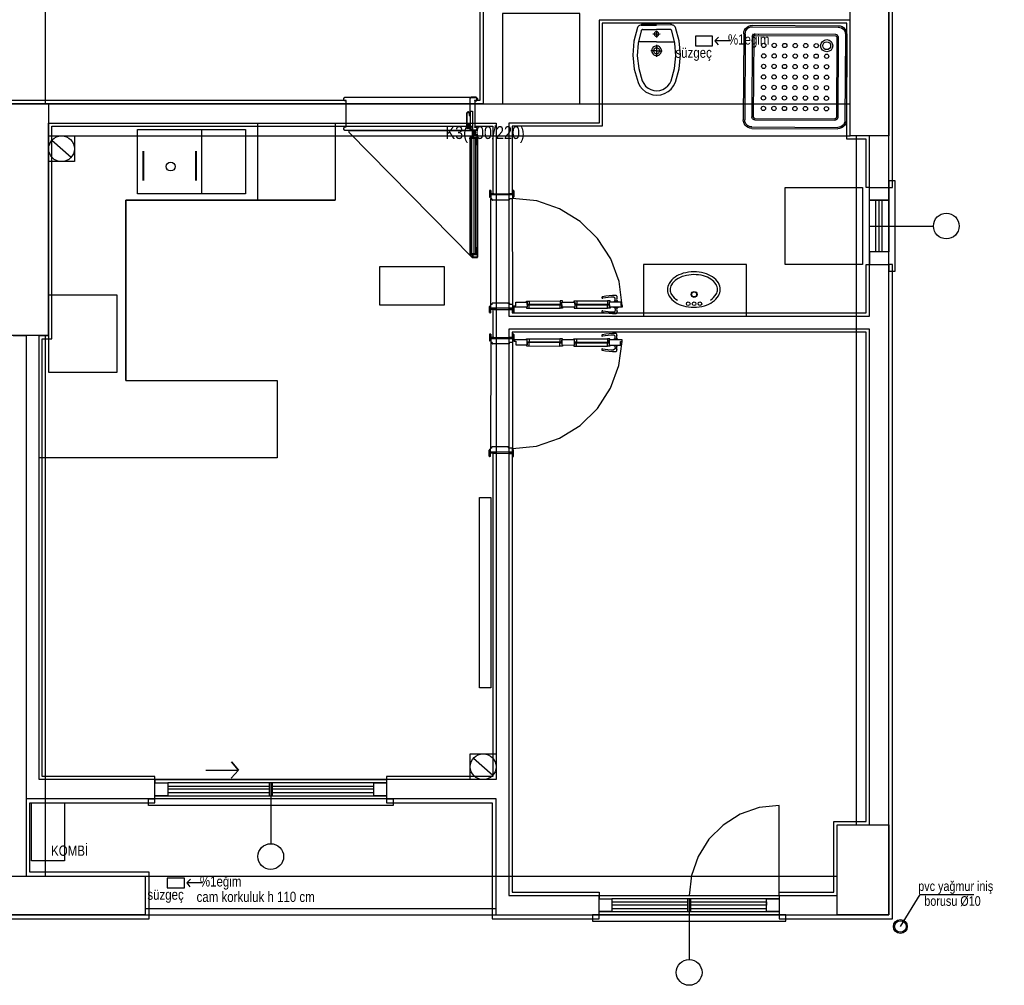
# Model space of a CAD drawing. Header units: centimetres. Extents: x 0 to 15445, y -30 to 2970.
# Tile 12 of 34: x 2648 to 3030, y 1161 to 1536. Entities that reach past the tile are written whole.
import ezdxf

# ---------------------------------------------------------------- set-up
doc = ezdxf.new("R2010")
doc.units = ezdxf.units.CM
doc.layers.add('ASN-MIMARI', color=8, linetype='CONTINUOUS')
doc.styles.get("Standard").update_dxf_attribs({"font": 'arial.ttf', "width": 0.8})

msp = doc.modelspace()

# ---------------------------------------------------------------- linework, layer by layer
at = {"layer": 'ASN-MIMARI'}
for p, q in [((2888.95, 1534.06), (2894.9, 1534.09)), ((2889.15, 1534.06), (2889.15, 1534.21)), ((2889.5, 1534.56), (2894.9, 1534.59)), ((2900.3, 1534.62), (2894.9, 1534.59)), ((2900.85, 1534.12), (2894.9, 1534.09)), ((2900.65, 1534.12), (2900.65, 1534.27)), ((2932.16, 1533.98), (2965.52, 1533.81)), ((2889.67, 1532.31), (2894.91, 1532.34)), ((2894.92, 1530.59), (2893.52, 1530.58)), ((2900.16, 1532.36), (2894.91, 1532.34)), ((2894.91, 1531.81), (2894.93, 1529.26)), ((2894.92, 1530.59), (2896.32, 1530.6)), ((2928.81, 1530.66), (2928.63, 1497.31)), ((2929.37, 1530.66), (2929.19, 1497.3)), ((2932.16, 1533.43), (2965.52, 1533.25)), ((2933.25, 1530.08), (2964.39, 1529.92)), ((2933.26, 1530.64), (2964.39, 1530.48)), ((2968.28, 1530.46), (2968.11, 1497.1)), ((2968.84, 1530.45), (2968.66, 1497.09)), ((2894.94, 1527.59), (2887.88, 1527.55)), ((2894.94, 1527.59), (2902, 1527.62)), ((2894.94, 1526.35), (2894.97, 1521.78)), ((2932.14, 1529.53), (2931.97, 1498.4)), ((2932.7, 1529.53), (2932.53, 1498.4)), ((2964.94, 1529.36), (2964.78, 1498.23)), ((2965.5, 1529.36), (2965.33, 1498.22)), ((2894.95, 1524.09), (2892.73, 1524.08)), ((2894.95, 1524.09), (2897.18, 1524.1)), ((2773.43, 1505.59), (2773.93, 1506.09)), ((2773.43, 1505.09), (2773.43, 1505.59)), ((2773.93, 1504.59), (2773.43, 1505.09)), ((2773.93, 1506.09), (2824.91, 1506.09)), ((2774.42, 1504.59), (2773.93, 1504.59)), ((2774.42, 1494.59), (2774.42, 1504.59)), ((2824.91, 1504.59), (2824.42, 1504.59)), ((2824.42, 1504.59), (2824.42, 1494.59)), ((2824.91, 1506.09), (2825.41, 1505.59)), ((2825.41, 1505.09), (2824.91, 1504.59)), ((2825.41, 1505.59), (2825.41, 1505.09)), ((2933.08, 1497.84), (2964.22, 1497.67)), ((2933.08, 1497.28), (2964.22, 1497.12)), ((2718.35, 1468.48), (2718.35, 1493.48)), ((2773.43, 1494.09), (2773.93, 1494.59)), ((2773.43, 1493.59), (2773.43, 1494.09)), ((2773.93, 1493.09), (2773.43, 1493.59)), ((2773.93, 1494.59), (2774.42, 1494.59)), ((2824.91, 1493.09), (2773.93, 1493.09)), ((2775.93, 1493.09), (2822.91, 1493.09)), ((2823.26, 1492.29), (2824.86, 1492.29)), ((2823.75, 1491.77), (2823.75, 1491.44)), ((2823.78, 1492.82), (2823.78, 1493.09)), ((2824.06, 1493.09), (2824.06, 1491.49)), ((2824.3, 1491.74), (2824.3, 1491.44)), ((2824.33, 1492.82), (2824.33, 1493.09)), ((2824.42, 1494.59), (2824.91, 1494.59)), ((2824.91, 1494.59), (2825.41, 1494.09)), ((2825.41, 1493.59), (2824.91, 1493.09)), ((2825.41, 1494.09), (2825.41, 1493.59)), ((2931.95, 1494.51), (2965.31, 1494.33)), ((2931.95, 1493.95), (2965.31, 1493.77)), ((2823.31, 1490.49), (2823.31, 1490.44)), ((2823.96, 1490.09), (2823.96, 1445.21)), ((2695.57, 1473.71), (2695.57, 1485.09)), ((2695.87, 1473.71), (2695.87, 1485.09)), ((2715.82, 1485.09), (2715.82, 1473.71)), ((2716.12, 1485.09), (2716.12, 1473.71)), ((2830.02, 1469.68), (2830.02, 1467.37)), ((2830.52, 1469.83), (2830.17, 1469.83)), ((2830.52, 1469.83), (2830.17, 1469.83)), ((2830.52, 1469.83), (2830.52, 1466.75)), ((2831.77, 1468.58), (2830.52, 1468.58)), ((2831.77, 1468.58), (2837.77, 1468.59)), ((2831.77, 1468.58), (2831.77, 1468.08)), ((2839.02, 1468.6), (2837.77, 1468.59)), ((2837.77, 1468.59), (2837.77, 1468.09)), ((2839.37, 1469.85), (2839.02, 1469.85)), ((2839.02, 1469.85), (2839.02, 1466.77)), ((2839.37, 1469.85), (2839.02, 1469.85)), ((2839.52, 1469.7), (2839.52, 1467.39)), ((2830.52, 1467.22), (2830.17, 1467.22)), ((2839.02, 1468.1), (2830.52, 1468.08)), ((2830.62, 1425.4), (2830.52, 1466.75)), ((2831.02, 1466.6), (2830.67, 1466.6)), ((2831.02, 1466.6), (2831.03, 1466.2)), ((2837.48, 1466.07), (2831.18, 1466.05)), ((2837.4, 1466.38), (2837.4, 1466.25)), ((2837.64, 1466.38), (2837.4, 1466.38)), ((2837.64, 1466.25), (2837.4, 1466.25)), ((2837.62, 1466.62), (2837.63, 1466.22)), ((2838.87, 1466.62), (2837.62, 1466.62)), ((2837.64, 1466.49), (2837.64, 1466.14)), ((2837.7, 1466.38), (2837.7, 1466.25)), ((2839.37, 1467.24), (2839.02, 1467.24)), ((2839.12, 1425.42), (2839.02, 1466.77)), ((2823.31, 1444.81), (2823.31, 1444.86)), ((2845.49, 1426.88), (2857.45, 1426.91)), ((2863.93, 1426.92), (2875.9, 1426.95)), ((2830.12, 1422.48), (2830.12, 1424.78)), ((2830.62, 1424.93), (2830.27, 1424.93)), ((2830.62, 1422.33), (2830.62, 1425.4)), ((2839.12, 1424.1), (2830.62, 1424.08)), ((2831.87, 1423.58), (2830.62, 1423.58)), ((2831.12, 1425.55), (2830.77, 1425.55)), ((2831.12, 1425.55), (2831.12, 1425.95)), ((2837.56, 1426.12), (2831.27, 1426.1)), ((2831.87, 1423.58), (2831.87, 1424.08)), ((2831.87, 1423.58), (2837.87, 1423.59)), ((2837.49, 1425.81), (2837.49, 1425.94)), ((2837.73, 1425.94), (2837.49, 1425.94)), ((2837.73, 1425.81), (2837.49, 1425.81)), ((2837.72, 1425.57), (2837.72, 1425.97)), ((2838.97, 1425.57), (2837.72, 1425.57)), ((2837.73, 1425.7), (2837.73, 1426.05)), ((2837.79, 1425.81), (2837.79, 1425.94)), ((2837.87, 1423.59), (2837.87, 1424.09)), ((2839.12, 1423.6), (2837.87, 1423.59)), ((2839.12, 1422.35), (2839.12, 1425.42)), ((2839.18, 1424.88), (2839.12, 1424.88)), ((2839.18, 1424.73), (2839.12, 1424.73)), ((2839.47, 1424.52), (2839.12, 1424.52)), ((2839.62, 1422.5), (2839.62, 1424.37)), ((2839.64, 1424.94), (2839.75, 1424.96)), ((2839.67, 1424.79), (2839.75, 1424.81)), ((2858.2, 1425.61), (2844.75, 1425.58)), ((2858.2, 1425.4), (2844.75, 1425.37)), ((2845.49, 1424.08), (2857.46, 1424.11)), ((2863.2, 1425.63), (2876.64, 1425.66)), ((2863.2, 1425.42), (2876.64, 1425.45)), ((2863.94, 1424.12), (2875.91, 1424.15)), ((2830.62, 1422.33), (2830.27, 1422.33)), ((2830.62, 1422.33), (2830.27, 1422.33)), ((2839.47, 1422.35), (2839.12, 1422.35)), ((2839.47, 1422.35), (2839.12, 1422.35)), ((2830.05, 1413.86), (2830.05, 1411.56)), ((2830.55, 1414.01), (2830.2, 1414.01)), ((2830.55, 1414.01), (2830.2, 1414.01)), ((2830.55, 1411.41), (2830.2, 1411.41)), ((2830.55, 1414.01), (2830.55, 1410.94)), ((2831.8, 1412.76), (2830.55, 1412.76)), ((2839.05, 1412.24), (2830.55, 1412.26)), ((2831.8, 1412.76), (2831.8, 1412.26)), ((2831.8, 1412.76), (2837.8, 1412.74)), ((2839.05, 1412.74), (2837.8, 1412.74)), ((2837.8, 1412.74), (2837.8, 1412.24)), ((2839.4, 1413.99), (2839.05, 1413.99)), ((2839.4, 1413.99), (2839.05, 1413.99)), ((2839.05, 1413.99), (2839.05, 1410.92)), ((2839.4, 1411.82), (2839.05, 1411.82)), ((2839.11, 1411.6), (2839.05, 1411.6)), ((2839.11, 1411.45), (2839.05, 1411.45)), ((2839.55, 1413.84), (2839.55, 1411.97)), ((2839.57, 1411.4), (2839.68, 1411.38)), ((2839.6, 1411.55), (2839.68, 1411.53)), ((2845.42, 1412.26), (2857.39, 1412.23)), ((2863.87, 1412.22), (2875.83, 1412.19)), ((2830.55, 1410.94), (2830.45, 1369.59)), ((2831.05, 1410.78), (2830.7, 1410.78)), ((2831.05, 1410.78), (2831.04, 1410.38)), ((2837.49, 1410.22), (2831.19, 1410.23)), ((2837.42, 1410.53), (2837.42, 1410.4)), ((2837.66, 1410.53), (2837.42, 1410.53)), ((2837.66, 1410.4), (2837.42, 1410.4)), ((2837.65, 1410.77), (2837.64, 1410.37)), ((2838.9, 1410.77), (2837.65, 1410.77)), ((2837.66, 1410.64), (2837.66, 1410.29)), ((2837.72, 1410.53), (2837.72, 1410.4)), ((2839.05, 1410.92), (2838.95, 1369.57)), ((2858.13, 1410.93), (2844.68, 1410.96)), ((2858.13, 1410.72), (2844.68, 1410.75)), ((2845.42, 1409.46), (2857.38, 1409.43)), ((2863.13, 1410.92), (2876.57, 1410.89)), ((2863.13, 1410.71), (2876.57, 1410.68)), ((2863.86, 1409.42), (2875.83, 1409.39)), ((2830.45, 1369.11), (2830.1, 1369.12)), ((2830.45, 1366.51), (2830.45, 1369.58)), ((2830.95, 1369.73), (2830.6, 1369.73)), ((2830.95, 1369.73), (2830.95, 1370.13)), ((2837.41, 1370.27), (2831.11, 1370.28)), ((2837.33, 1369.96), (2837.33, 1370.09)), ((2837.57, 1370.09), (2837.33, 1370.09)), ((2837.57, 1369.96), (2837.33, 1369.96)), ((2837.55, 1369.72), (2837.55, 1370.12)), ((2838.8, 1369.72), (2837.55, 1369.72)), ((2837.57, 1369.85), (2837.57, 1370.2)), ((2837.63, 1369.96), (2837.63, 1370.09)), ((2838.95, 1366.49), (2838.95, 1369.57)), ((2839.3, 1369.09), (2838.95, 1369.1)), ((2829.95, 1366.66), (2829.95, 1368.97)), ((2830.45, 1366.51), (2830.1, 1366.51)), ((2830.45, 1366.51), (2830.1, 1366.51)), ((2838.95, 1368.24), (2830.45, 1368.26)), ((2831.7, 1367.76), (2830.45, 1367.76)), ((2831.7, 1367.76), (2831.7, 1368.26)), ((2831.7, 1367.76), (2837.7, 1367.74)), ((2837.7, 1367.74), (2837.7, 1368.24)), ((2838.95, 1367.74), (2837.7, 1367.74)), ((2839.3, 1366.49), (2838.95, 1366.49)), ((2839.3, 1366.49), (2838.95, 1366.49)), ((2839.45, 1366.64), (2839.45, 1368.94)), ((2989.63, 1183.98), (2997.27, 1196.4)), ((2997.27, 1196.4), (3018.22, 1196.4))]:
    msp.add_line(p, q, dxfattribs=at)
for points in [[(1317.6, 1893.53), (1317.6, 1188.53), (1992.6, 1188.53), (1992.6, 1233.53), (2317.6, 1233.53), (2317.6, 1188.53), (2985.1, 1188.53), (2985.1, 1893.53), (1317.6, 1893.53)], [(2985.1, 1471.03), (2986.6, 1471.03), (2986.6, 1611.03), (2985.1, 1611.03)], [(2970.1, 1491.03), (2970.1, 1591.03), (2985.1, 1591.03), (2985.1, 1491.03), (2970.1, 1491.03)], [(2827.6, 1578.53), (2827.6, 1503.53), (2240.13, 1503.53), (2240.1, 1488.53), (2335.6, 1488.53), (2335.6, 1366.03), (2167.6, 1366.03), (2167.6, 1253.53), (2167.6, 1253.53), (2167.6, 1241.03), (2092.6, 1241.03), (2092.6, 1503.53), (1475.1, 1503.53), (1475.1, 1578.53), (2827.6, 1578.53)], [(2657.6, 1503.53), (2657.6, 1578.53)], [(2824.42, 1578.53), (2824.42, 1577.28), (2826.35, 1577.28), (2826.35, 1504.78), (2824.42, 1504.78), (2824.42, 1503.53)], [(2865.1, 1503.53), (2865.1, 1538.53), (2835.1, 1538.53), (2835.1, 1503.53), (2865.1, 1503.53)], [(2872.6, 1536.03), (2872.6, 1496.03), (2837.6, 1496.03), (2837.6, 1421.03), (2977.6, 1421.03), (2977.6, 1491.03), (2970.1, 1491.03), (2970.1, 1521.03), (2970.1, 1521.03), (2970.1, 1536.03), (2872.6, 1536.03)], [(2977.6, 1471.03), (2976.35, 1471.03), (2976.35, 1489.78), (2968.85, 1489.78), (2968.85, 1521.03), (2968.85, 1534.78), (2873.85, 1534.78), (2873.85, 1494.78), (2838.85, 1494.78), (2838.85, 1468.59)], [(2888.95, 1534.06), (2888.65, 1534.03), (2888.36, 1533.93), (2888.1, 1533.79), (2887.87, 1533.59), (2887.69, 1533.35), (2887.55, 1533.08)], [(2889.5, 1534.56), (2889.42, 1534.55), (2889.35, 1534.53), (2889.28, 1534.48), (2889.23, 1534.43), (2889.19, 1534.36), (2889.16, 1534.29), (2889.15, 1534.21)], [(2900.65, 1534.27), (2900.64, 1534.35), (2900.62, 1534.42), (2900.57, 1534.49), (2900.52, 1534.54), (2900.45, 1534.58), (2900.38, 1534.61), (2900.3, 1534.62)], [(2902.26, 1533.15), (2902.13, 1533.42), (2901.94, 1533.66), (2901.71, 1533.85), (2901.44, 1534), (2901.15, 1534.09), (2900.85, 1534.12)], [(2928.81, 1530.66), (2928.9, 1531.41), (2929.15, 1532.11), (2929.55, 1532.74), (2930.08, 1533.27), (2930.71, 1533.66), (2931.42, 1533.9), (2932.16, 1533.98)], [(2965.52, 1533.81), (2966.26, 1533.72), (2966.97, 1533.47), (2967.6, 1533.07), (2968.12, 1532.54), (2968.52, 1531.9), (2968.76, 1531.2), (2968.84, 1530.45)], [(2887.55, 1533.08), (2886.15, 1527.82), (2885.71, 1522.39), (2886.27, 1516.98), (2887.79, 1511.75)], [(2888.96, 1531.8), (2887.79, 1527), (2887.47, 1522.06), (2888.02, 1517.14), (2889.42, 1512.39)], [(2889.67, 1532.31), (2889.51, 1532.29), (2889.36, 1532.25), (2889.23, 1532.17), (2889.12, 1532.07), (2889.02, 1531.94), (2888.96, 1531.8)], [(2894.92, 1531.46), (2894.73, 1531.44), (2894.56, 1531.39), (2894.4, 1531.29), (2894.27, 1531.17), (2894.16, 1531.02), (2894.09, 1530.85), (2894.05, 1530.68), (2894.05, 1530.49), (2894.09, 1530.31), (2894.17, 1530.15), (2894.27, 1530), (2894.41, 1529.88), (2894.57, 1529.79), (2894.74, 1529.73), (2894.93, 1529.71)], [(2894.93, 1529.71), (2895.11, 1529.73), (2895.28, 1529.79), (2895.44, 1529.88), (2895.57, 1530.01), (2895.68, 1530.15), (2895.75, 1530.32), (2895.79, 1530.5), (2895.79, 1530.68), (2895.75, 1530.86), (2895.68, 1531.03), (2895.57, 1531.18), (2895.43, 1531.3), (2895.27, 1531.39), (2895.1, 1531.44), (2894.92, 1531.46)], [(2900.87, 1531.86), (2900.8, 1532), (2900.71, 1532.13), (2900.59, 1532.23), (2900.46, 1532.3), (2900.31, 1532.35), (2900.16, 1532.36)], [(2900.61, 1512.45), (2901.96, 1517.21), (2902.46, 1522.13), (2902.09, 1527.07), (2900.87, 1531.86)], [(2902.24, 1511.83), (2903.71, 1517.07), (2904.21, 1522.49), (2903.72, 1527.91), (2902.26, 1533.15)], [(2910.01, 1526.05), (2916.71, 1526.05), (2916.71, 1529.74), (2910.01, 1529.74), (2910.01, 1526.05)], [(2929.37, 1530.66), (2929.44, 1531.28), (2929.65, 1531.87), (2929.98, 1532.39), (2930.42, 1532.83), (2930.95, 1533.16), (2931.54, 1533.36), (2932.16, 1533.43)], [(2932.14, 1529.53), (2932.17, 1529.78), (2932.25, 1530.02), (2932.39, 1530.23), (2932.56, 1530.4), (2932.77, 1530.53), (2933.01, 1530.61), (2933.26, 1530.64)], [(2932.7, 1529.53), (2932.71, 1529.66), (2932.75, 1529.77), (2932.82, 1529.88), (2932.91, 1529.97), (2933.01, 1530.03), (2933.13, 1530.07), (2933.25, 1530.08)], [(2964.39, 1530.48), (2964.64, 1530.45), (2964.87, 1530.36), (2965.09, 1530.23), (2965.26, 1530.05), (2965.39, 1529.84), (2965.47, 1529.61), (2965.5, 1529.36)], [(2964.39, 1529.92), (2964.51, 1529.91), (2964.63, 1529.86), (2964.74, 1529.8), (2964.82, 1529.71), (2964.89, 1529.6), (2964.93, 1529.48), (2964.94, 1529.36)], [(2965.52, 1533.25), (2966.14, 1533.18), (2966.72, 1532.97), (2967.25, 1532.63), (2967.69, 1532.19), (2968.02, 1531.66), (2968.22, 1531.07), (2968.28, 1530.46)], [(2894.94, 1525.96), (2894.55, 1525.92), (2894.18, 1525.8), (2893.84, 1525.6), (2893.55, 1525.34), (2893.33, 1525.02), (2893.17, 1524.66), (2893.09, 1524.27), (2893.09, 1523.88), (2893.17, 1523.5), (2893.33, 1523.14), (2893.57, 1522.83), (2893.86, 1522.57), (2894.2, 1522.37), (2894.57, 1522.25), (2894.96, 1522.21)], [(2894.96, 1522.21), (2895.35, 1522.26), (2895.72, 1522.38), (2896.06, 1522.58), (2896.35, 1522.84), (2896.58, 1523.16), (2896.74, 1523.52), (2896.82, 1523.9), (2896.82, 1524.29), (2896.73, 1524.68), (2896.57, 1525.03), (2896.34, 1525.35), (2896.05, 1525.61), (2895.71, 1525.81), (2895.33, 1525.92), (2894.94, 1525.96)], [(2923.69, 1527.9), (2917.61, 1527.9), (2919.02, 1529.39), (2917.61, 1527.9), (2918.82, 1526.43)], [(2894.95, 1525.24), (2894.71, 1525.21), (2894.48, 1525.14), (2894.27, 1525.02), (2894.1, 1524.85), (2893.95, 1524.66), (2893.86, 1524.44), (2893.81, 1524.2), (2893.81, 1523.96), (2893.86, 1523.73), (2893.96, 1523.51), (2894.1, 1523.31), (2894.28, 1523.15), (2894.49, 1523.04), (2894.72, 1522.96), (2894.96, 1522.94)], [(2894.96, 1522.94), (2895.2, 1522.96), (2895.43, 1523.04), (2895.63, 1523.16), (2895.81, 1523.32), (2895.95, 1523.52), (2896.05, 1523.74), (2896.1, 1523.97), (2896.1, 1524.21), (2896.05, 1524.45), (2895.95, 1524.67), (2895.8, 1524.86), (2895.62, 1525.02), (2895.42, 1525.14), (2895.19, 1525.21), (2894.95, 1525.24)], [(2887.79, 1511.75), (2888.5, 1510.38), (2889.46, 1509.17), (2890.65, 1508.17), (2892.02, 1507.44), (2893.5, 1506.99), (2895.04, 1506.84)], [(2889.42, 1512.39), (2889.97, 1511.33), (2890.71, 1510.39), (2891.64, 1509.62), (2892.69, 1509.05), (2893.84, 1508.7), (2895.03, 1508.59)], [(2895.03, 1508.59), (2896.23, 1508.71), (2897.37, 1509.08), (2898.42, 1509.66), (2899.33, 1510.43), (2900.07, 1511.38), (2900.61, 1512.45)], [(2895.04, 1506.84), (2896.58, 1507), (2898.06, 1507.47), (2899.42, 1508.22), (2900.59, 1509.22), (2901.55, 1510.44), (2902.24, 1511.83)], [(2774.42, 1503.53), (2774.42, 1504.78), (2500.7, 1504.78), (2500.7, 1503.53)], [(2643.85, 1413.53), (2643.85, 1503.53), (2658.85, 1503.53), (2658.85, 1413.53), (2643.85, 1413.53)], [(2658.85, 1503.53), (2970.1, 1503.53)], [(2825.21, 1505.09), (2825.21, 1505.59), (2825.21, 1505.09), (2824.91, 1504.79), (2824.22, 1504.79), (2824.22, 1504.59), (2824.91, 1504.59), (2825.41, 1505.09), (2825.41, 1505.59), (2824.91, 1506.09), (2822.91, 1506.09), (2822.41, 1505.59), (2822.41, 1500.06), (2822.61, 1500.06), (2822.61, 1505.59), (2822.91, 1505.89), (2824.91, 1505.89), (2825.21, 1505.59)], [(2822.41, 1495.25), (2822.41, 1493.59), (2822.91, 1493.09), (2824.91, 1493.09), (2825.41, 1493.59), (2825.41, 1494.09), (2824.91, 1494.59), (2824.22, 1494.59), (2824.22, 1494.39), (2824.91, 1494.39), (2825.21, 1494.09), (2825.21, 1493.59), (2824.91, 1493.29), (2822.91, 1493.29), (2822.61, 1493.59), (2822.61, 1495.45), (2821.41, 1495.45), (2821.41, 1494.3), (2821.35, 1494.3), (2821.35, 1499.83), (2821.65, 1500.13), (2821.91, 1500.13), (2822.21, 1499.83), (2822.21, 1499), (2822.41, 1499), (2822.41, 1499.83), (2821.91, 1500.33), (2821.65, 1500.33), (2821.15, 1499.83), (2821.15, 1494.3), (2821.61, 1494.3), (2821.61, 1495.25), (2822.41, 1495.25)], [(2823.42, 1493.62), (2822.67, 1493.62), (2822.67, 1500.6), (2823.42, 1500.6), (2823.42, 1493.62)], [(2655.1, 1241.03), (2655.1, 1413.53), (2658.85, 1413.53), (2658.85, 1496.03), (2832.6, 1496.03), (2832.6, 1241.03), (2655.1, 1241.03)], [(2770.1, 1496.03), (2770.1, 1466.03), (2688.85, 1466.03), (2688.85, 1396.03), (2747.6, 1396.03), (2747.6, 1366.03), (2655.1, 1366.03), (2655.1, 1413.53)], [(2658.85, 1496.03), (2745.1, 1496.03)], [(2770.1, 1496.03), (2770.1, 1466.03), (2740.1, 1466.03), (2740.1, 1496.03)], [(2774.42, 1494.78), (2774.42, 1496.03)], [(2824.42, 1496.03), (2824.42, 1494.78), (2831.35, 1494.78), (2831.35, 1468.58), (2832.6, 1468.58)], [(2931.95, 1493.95), (2931.21, 1494.04), (2930.51, 1494.29), (2929.88, 1494.69), (2929.35, 1495.22), (2928.96, 1495.86), (2928.71, 1496.56), (2928.63, 1497.31)], [(2931.95, 1494.51), (2931.34, 1494.58), (2930.75, 1494.79), (2930.22, 1495.12), (2929.79, 1495.57), (2929.46, 1496.09), (2929.26, 1496.68), (2929.19, 1497.3)], [(2933.08, 1497.28), (2932.83, 1497.31), (2932.6, 1497.39), (2932.39, 1497.53), (2932.21, 1497.7), (2932.08, 1497.92), (2932, 1498.15), (2931.97, 1498.4)], [(2933.08, 1497.84), (2932.96, 1497.85), (2932.84, 1497.89), (2932.74, 1497.96), (2932.65, 1498.05), (2932.58, 1498.15), (2932.54, 1498.27), (2932.53, 1498.4)], [(2964.78, 1498.23), (2964.76, 1498.1), (2964.72, 1497.98), (2964.66, 1497.88), (2964.57, 1497.79), (2964.46, 1497.73), (2964.34, 1497.69), (2964.22, 1497.67)], [(2965.33, 1498.22), (2965.3, 1497.98), (2965.22, 1497.74), (2965.09, 1497.53), (2964.91, 1497.36), (2964.7, 1497.22), (2964.46, 1497.14), (2964.22, 1497.12)], [(2968.11, 1497.1), (2968.04, 1496.48), (2967.83, 1495.89), (2967.49, 1495.37), (2967.05, 1494.93), (2966.52, 1494.6), (2965.93, 1494.4), (2965.31, 1494.33)], [(2968.66, 1497.09), (2968.58, 1496.35), (2968.33, 1495.65), (2967.93, 1495.02), (2967.39, 1494.49), (2966.76, 1494.1), (2966.05, 1493.85), (2965.31, 1493.77)], [(2700.1, 1241.03), (2700.1, 1242.28), (2656.35, 1242.28), (2656.35, 1412.28), (2660.1, 1412.28), (2660.1, 1494.78), (2823.42, 1494.78)], [(2693.35, 1493.48), (2735.35, 1493.48), (2735.35, 1468.48), (2693.35, 1468.48), (2693.35, 1493.48)], [(2823.31, 1443.86), (2775.62, 1492.29), (2775.62, 1493.09)], [(2821.66, 1494.25), (2821.39, 1494.03), (2821.19, 1493.99), (2821.66, 1493.99), (2822.36, 1493.99), (2822.36, 1495.18), (2821.66, 1495.18), (2821.66, 1494.25)], [(2821.76, 1494.29), (2822.26, 1494.35), (2822.26, 1494.09), (2821.69, 1494.09), (2821.76, 1494.22), (2821.76, 1494.25), (2821.76, 1494.29)], [(2825.36, 1443.96), (2823.41, 1443.96), (2823.41, 1444.81), (2823.31, 1444.81), (2823.31, 1443.86), (2825.46, 1443.86), (2825.46, 1491.44), (2823.31, 1491.44), (2823.31, 1490.49), (2823.41, 1490.49), (2823.41, 1491.34), (2825.36, 1491.34), (2825.36, 1443.96)], [(2658.85, 1491.03), (2970.1, 1491.03)], [(2668.85, 1491.03), (2668.85, 1481.03), (2658.85, 1481.03), (2658.85, 1491.03), (2668.85, 1491.03)], [(2660.1, 1489.33), (2667.61, 1482.73)], [(2823.56, 1444.11), (2823.56, 1444.96), (2822.56, 1444.96), (2822.56, 1490.34), (2823.56, 1490.34), (2823.56, 1491.19), (2823.46, 1491.19), (2823.46, 1490.44), (2822.46, 1490.44), (2822.46, 1444.86), (2823.46, 1444.86), (2823.46, 1444.11), (2823.56, 1444.11)], [(2825.11, 1490.09), (2825.11, 1487.79), (2825.31, 1487.79), (2825.31, 1490.29), (2822.61, 1490.29), (2822.61, 1487.79), (2822.81, 1487.79), (2822.81, 1490.09), (2825.11, 1490.09)], [(2822.86, 1447.56), (2822.86, 1445.26), (2823.21, 1445.26), (2823.21, 1490.04), (2822.86, 1490.04), (2822.86, 1487.74), (2822.61, 1487.74), (2822.61, 1447.56), (2822.86, 1447.56)], [(2823.66, 1491.34), (2823.66, 1490.39), (2825.26, 1490.39), (2825.26, 1491.34)], [(2825.31, 1447.56), (2825.06, 1447.56), (2825.06, 1445.26), (2824.71, 1445.26), (2824.71, 1490.04), (2825.06, 1490.04), (2825.06, 1487.74), (2825.31, 1487.74), (2825.31, 1447.56)], [(2972.6, 1223.53), (2972.6, 1491.03)], [(2985.1, 1223.53), (2985.1, 1491.03)], [(2985.1, 1441.03), (2985.1, 1438.53), (2987.6, 1438.53), (2987.6, 1473.53), (2985.1, 1473.53), (2985.1, 1471.03)], [(2830.17, 1469.83), (2830.13, 1469.82), (2830.1, 1469.81), (2830.07, 1469.79), (2830.05, 1469.77), (2830.03, 1469.74), (2830.02, 1469.71), (2830.02, 1469.68)], [(2837.6, 1468.59), (2838.85, 1468.59)], [(2839.52, 1469.7), (2839.51, 1469.73), (2839.5, 1469.76), (2839.48, 1469.79), (2839.46, 1469.81), (2839.43, 1469.83), (2839.4, 1469.84), (2839.37, 1469.85)], [(2974.91, 1471.04), (2974.91, 1441.04), (2944.91, 1441.04), (2944.91, 1471.04), (2974.91, 1471.04)], [(2977.6, 1441.03), (2985.1, 1441.03), (2985.1, 1446.03), (2977.6, 1446.03), (2977.6, 1441.03), (2977.6, 1471.03), (2985.1, 1471.03), (2985.1, 1466.03), (2977.6, 1466.03), (2985.1, 1466.03), (2985.1, 1446.03)], [(2688.85, 1396.03), (2688.85, 1466.03), (2770.1, 1466.03)], [(2830.02, 1467.37), (2830.03, 1467.34), (2830.04, 1467.31), (2830.06, 1467.28), (2830.08, 1467.25), (2830.11, 1467.24), (2830.14, 1467.23), (2830.17, 1467.22)], [(2830.52, 1466.75), (2830.53, 1466.72), (2830.54, 1466.69), (2830.56, 1466.66), (2830.58, 1466.63), (2830.61, 1466.62), (2830.64, 1466.61), (2830.67, 1466.6)], [(2831.03, 1466.2), (2831.03, 1466.17), (2831.04, 1466.14), (2831.06, 1466.11), (2831.08, 1466.09), (2831.11, 1466.07), (2831.14, 1466.06), (2831.18, 1466.05)], [(2837.48, 1466.07), (2837.51, 1466.07), (2837.54, 1466.08), (2837.57, 1466.1), (2837.59, 1466.12), (2837.61, 1466.15), (2837.62, 1466.18), (2837.63, 1466.22)], [(2837.64, 1466.14), (2837.68, 1466.14), (2837.71, 1466.15), (2837.74, 1466.17), (2837.77, 1466.19), (2837.8, 1466.21), (2837.81, 1466.24), (2837.82, 1466.28), (2837.83, 1466.31), (2837.82, 1466.35), (2837.81, 1466.38), (2837.8, 1466.41), (2837.77, 1466.44), (2837.74, 1466.46), (2837.71, 1466.48), (2837.68, 1466.48), (2837.64, 1466.49)], [(2838.87, 1466.62), (2838.91, 1466.62), (2838.94, 1466.64), (2838.97, 1466.65), (2838.99, 1466.68), (2839.01, 1466.71), (2839.02, 1466.74), (2839.02, 1466.77)], [(2881.64, 1425.16), (2880.42, 1434.5), (2877.17, 1443.33), (2872.05, 1451.23), (2865.32, 1457.81), (2857.3, 1462.74), (2848.39, 1465.77), (2839.02, 1466.77)], [(2839.37, 1467.24), (2839.41, 1467.25), (2839.44, 1467.26), (2839.47, 1467.28), (2839.49, 1467.3), (2839.51, 1467.33), (2839.52, 1467.36), (2839.52, 1467.39)], [(2980.1, 1446.03), (2980.1, 1466.03)], [(2981.35, 1446.03), (2981.35, 1466.03)], [(2982.6, 1446.03), (2982.6, 1466.03)], [(2977.6, 1456.03), (3002.47, 1456.03)], [(2825.31, 1445.01), (2825.31, 1447.51), (2825.11, 1447.51), (2825.11, 1445.21), (2822.81, 1445.21), (2822.81, 1447.51), (2822.61, 1447.51), (2822.61, 1445.01), (2825.31, 1445.01)], [(2823.66, 1443.96), (2823.66, 1444.91), (2825.26, 1444.91), (2825.26, 1443.96)], [(2787.45, 1425.29), (2787.45, 1440.29), (2812.45, 1440.29), (2812.45, 1425.29), (2787.45, 1425.29)], [(2837.6, 1423.59), (2838.85, 1423.59), (2838.85, 1422.28), (2976.35, 1422.28), (2976.35, 1441.03), (2977.6, 1441.03)], [(2929.83, 1421.03), (2929.83, 1441.03), (2889.83, 1441.03), (2889.83, 1421.03)], [(2909.37, 1438.24), (2908.34, 1438.2), (2907.31, 1438.09), (2906.29, 1437.91), (2905.29, 1437.66)], [(2913.46, 1437.71), (2912.46, 1437.95), (2911.44, 1438.12), (2910.41, 1438.21), (2909.37, 1438.24)], [(2942.6, 1188.53), (2942.6, 1187.03), (2986.6, 1187.03), (2986.6, 1441.03), (2985.1, 1441.03)], [(2902.12, 1436.17), (2901.45, 1435.67), (2900.84, 1435.09), (2900.3, 1434.45), (2899.83, 1433.76)], [(2902.73, 1435.27), (2902.16, 1434.83), (2901.64, 1434.34), (2901.17, 1433.79), (2900.76, 1433.19)], [(2905.29, 1437.66), (2904.45, 1437.38), (2903.64, 1437.04), (2902.86, 1436.64), (2902.12, 1436.17)], [(2905.59, 1436.6), (2904.84, 1436.36), (2904.11, 1436.05), (2903.4, 1435.69), (2902.73, 1435.27)], [(2909.38, 1437.15), (2908.42, 1437.11), (2907.46, 1437), (2906.52, 1436.84), (2905.59, 1436.6)], [(2913.18, 1436.66), (2912.24, 1436.88), (2911.3, 1437.03), (2910.34, 1437.12), (2909.38, 1437.15)], [(2916.05, 1435.36), (2915.37, 1435.77), (2914.67, 1436.12), (2913.93, 1436.42), (2913.18, 1436.66)], [(2916.65, 1436.27), (2915.9, 1436.73), (2915.12, 1437.12), (2914.3, 1437.45), (2913.46, 1437.71)], [(2918.05, 1433.31), (2917.64, 1433.9), (2917.16, 1434.44), (2916.63, 1434.93), (2916.05, 1435.36)], [(2918.98, 1433.9), (2918.49, 1434.58), (2917.94, 1435.21), (2917.33, 1435.78), (2916.65, 1436.27)], [(2899.83, 1433.76), (2899.53, 1433.18), (2899.31, 1432.57), (2899.18, 1431.93), (2899.14, 1431.28)], [(2899.14, 1431.28), (2899.19, 1430.63), (2899.33, 1429.99), (2899.55, 1429.38), (2899.86, 1428.81)], [(2900.76, 1433.19), (2900.53, 1432.75), (2900.36, 1432.28), (2900.26, 1431.79), (2900.23, 1431.29)], [(2900.23, 1431.29), (2900.27, 1430.79), (2900.38, 1430.3), (2900.55, 1429.83), (2900.79, 1429.39)], [(2918.6, 1431.41), (2918.57, 1431.91), (2918.46, 1432.4), (2918.29, 1432.87), (2918.05, 1433.31)], [(2918.08, 1429.51), (2918.31, 1429.95), (2918.47, 1430.42), (2918.57, 1430.91), (2918.6, 1431.41)], [(2919.7, 1431.42), (2919.65, 1432.07), (2919.51, 1432.71), (2919.28, 1433.32), (2918.98, 1433.9)], [(2919.01, 1428.94), (2919.31, 1429.52), (2919.53, 1430.13), (2919.66, 1430.77), (2919.7, 1431.42)], [(2658.84, 1429.21), (2658.84, 1399.21), (2685.49, 1399.21), (2685.49, 1429.21), (2658.84, 1429.21)], [(2844.75, 1424.48), (2839.75, 1424.47), (2839.75, 1425.07), (2840.33, 1425.07), (2840.32, 1426.47), (2844.75, 1426.48), (2844.75, 1424.48)], [(2844.49, 1426.48), (2844.49, 1426.88), (2845.49, 1426.88), (2845.49, 1425.59), (2844.75, 1425.58), (2844.75, 1426.48), (2844.49, 1426.48)], [(2858.45, 1426.51), (2858.45, 1426.91), (2857.45, 1426.91), (2857.46, 1425.61), (2858.2, 1425.61), (2858.19, 1426.51), (2858.45, 1426.51)], [(2858.2, 1424.51), (2858.19, 1426.51), (2863.19, 1426.52), (2863.2, 1424.52), (2858.2, 1424.51), (2858.2, 1424.51)], [(2862.93, 1426.52), (2862.93, 1426.92), (2863.93, 1426.92), (2863.94, 1425.63), (2863.2, 1425.63), (2863.19, 1426.52), (2862.93, 1426.52)], [(2873.94, 1428.54), (2873.88, 1428.53), (2873.83, 1428.49), (2873.78, 1428.45), (2873.74, 1428.4), (2873.72, 1428.35), (2873.7, 1428.28), (2873.7, 1428.22), (2873.71, 1428.16), (2873.74, 1428.1), (2873.78, 1428.05), (2873.82, 1428.01), (2873.88, 1427.98), (2873.93, 1427.96), (2874, 1427.95), (2874.06, 1427.96)], [(2879.19, 1429.06), (2877.87, 1429.02), (2876.55, 1428.92), (2875.24, 1428.77), (2873.94, 1428.54)], [(2878.27, 1428.44), (2877.21, 1428.38), (2876.15, 1428.28), (2875.1, 1428.14), (2874.06, 1427.96)], [(2876.9, 1426.55), (2876.9, 1426.95), (2875.9, 1426.95), (2875.9, 1425.65), (2876.64, 1425.66), (2876.64, 1426.55), (2876.9, 1426.55)], [(2881.07, 1425.16), (2881.64, 1425.16), (2881.64, 1424.56), (2876.64, 1424.55), (2876.64, 1426.55), (2881.07, 1426.56), (2881.07, 1425.16)], [(2878.82, 1426.81), (2878.88, 1428.03), (2878.27, 1428.44)], [(2879.94, 1426.56), (2879.94, 1426.81), (2878.44, 1426.8), (2878.44, 1426.55)], [(2879.57, 1428.29), (2879.61, 1428.39), (2879.63, 1428.5), (2879.62, 1428.61), (2879.6, 1428.72), (2879.55, 1428.82), (2879.48, 1428.9), (2879.39, 1428.97), (2879.29, 1429.03), (2879.19, 1429.06)], [(2879.57, 1428.29), (2879.48, 1427.92), (2879.44, 1427.55), (2879.47, 1427.17), (2879.57, 1426.81)], [(2899.86, 1428.81), (2900.34, 1428.12), (2900.9, 1427.49), (2901.51, 1426.93), (2902.18, 1426.43)], [(2900.79, 1429.39), (2901.25, 1428.74), (2901.78, 1428.15), (2902.38, 1427.63), (2903.03, 1427.19)], [(2902.18, 1426.43), (2902.94, 1425.97), (2903.72, 1425.58), (2904.54, 1425.25), (2905.37, 1424.99)], [(2913.55, 1425.05), (2914.39, 1425.32), (2915.2, 1425.66), (2915.98, 1426.06), (2916.72, 1426.53)], [(2915.86, 1427.28), (2916.51, 1427.73), (2917.1, 1428.26), (2917.63, 1428.86), (2918.08, 1429.51)], [(2916.72, 1426.53), (2917.39, 1427.04), (2917.99, 1427.61), (2918.54, 1428.25), (2919.01, 1428.94)], [(2830.27, 1424.93), (2830.23, 1424.93), (2830.2, 1424.92), (2830.17, 1424.9), (2830.15, 1424.87), (2830.13, 1424.85), (2830.12, 1424.81), (2830.12, 1424.78)], [(2830.77, 1425.55), (2830.73, 1425.55), (2830.7, 1425.54), (2830.67, 1425.52), (2830.65, 1425.5), (2830.63, 1425.47), (2830.62, 1425.44), (2830.62, 1425.4)], [(2831.27, 1426.1), (2831.23, 1426.1), (2831.2, 1426.09), (2831.17, 1426.07), (2831.15, 1426.05), (2831.13, 1426.02), (2831.12, 1425.99), (2831.12, 1425.95)], [(2832.6, 1423.58), (2831.35, 1423.58), (2831.35, 1412.76), (2832.6, 1412.76)], [(2837.72, 1425.97), (2837.71, 1426), (2837.7, 1426.03), (2837.68, 1426.06), (2837.66, 1426.09), (2837.63, 1426.1), (2837.6, 1426.11), (2837.56, 1426.12)], [(2837.73, 1425.7), (2837.77, 1425.7), (2837.8, 1425.71), (2837.84, 1425.73), (2837.86, 1425.75), (2837.89, 1425.77), (2837.9, 1425.8), (2837.91, 1425.84), (2837.92, 1425.87), (2837.91, 1425.91), (2837.9, 1425.94), (2837.89, 1425.97), (2837.86, 1426), (2837.83, 1426.02), (2837.8, 1426.04), (2837.77, 1426.04), (2837.73, 1426.05)], [(2839.12, 1425.42), (2839.11, 1425.45), (2839.1, 1425.49), (2839.08, 1425.51), (2839.06, 1425.54), (2839.03, 1425.56), (2839, 1425.57), (2838.97, 1425.57)], [(2839.62, 1424.37), (2839.61, 1424.41), (2839.6, 1424.44), (2839.59, 1424.47), (2839.56, 1424.49), (2839.53, 1424.51), (2839.5, 1424.52), (2839.47, 1424.52)], [(2844.49, 1424.48), (2844.49, 1424.08), (2845.49, 1424.08), (2845.49, 1425.38), (2844.75, 1425.37), (2844.75, 1424.48), (2844.49, 1424.48)], [(2858.2, 1425.55), (2844.75, 1425.52)], [(2844.75, 1425.42), (2858.2, 1425.45)], [(2858.46, 1424.51), (2858.46, 1424.11), (2857.46, 1424.11), (2857.46, 1425.4), (2858.2, 1425.4), (2858.2, 1424.51), (2858.46, 1424.51)], [(2862.94, 1424.52), (2862.94, 1424.12), (2863.94, 1424.12), (2863.94, 1425.42), (2863.2, 1425.42), (2863.2, 1424.52), (2862.94, 1424.52)], [(2863.2, 1425.57), (2876.64, 1425.6)], [(2876.64, 1425.5), (2863.2, 1425.47)], [(2874.07, 1423.13), (2874.01, 1423.14), (2873.95, 1423.13), (2873.89, 1423.11), (2873.83, 1423.08), (2873.79, 1423.04), (2873.75, 1422.99), (2873.73, 1422.93), (2873.71, 1422.87), (2873.71, 1422.8), (2873.73, 1422.74), (2873.75, 1422.69), (2873.79, 1422.63), (2873.84, 1422.59), (2873.89, 1422.56), (2873.95, 1422.54)], [(2874.07, 1423.13), (2875.11, 1422.96), (2876.17, 1422.82), (2877.22, 1422.72), (2878.28, 1422.67)], [(2876.9, 1424.55), (2876.91, 1424.15), (2875.91, 1424.15), (2875.9, 1425.44), (2876.64, 1425.45), (2876.64, 1424.55), (2876.9, 1424.55)], [(2878.28, 1422.67), (2878.43, 1422.69), (2878.58, 1422.74), (2878.71, 1422.83), (2878.81, 1422.94), (2878.89, 1423.08)], [(2879.95, 1424.56), (2879.95, 1424.31), (2878.45, 1424.3), (2878.45, 1424.55)], [(2878.89, 1423.08), (2878.94, 1423.38), (2878.95, 1423.7), (2878.91, 1424), (2878.82, 1424.31)], [(2879.2, 1422.05), (2879.31, 1422.09), (2879.41, 1422.14), (2879.49, 1422.21), (2879.56, 1422.3), (2879.61, 1422.4), (2879.64, 1422.5), (2879.64, 1422.61), (2879.63, 1422.72), (2879.59, 1422.83)], [(2879.57, 1424.31), (2879.48, 1423.94), (2879.45, 1423.57), (2879.49, 1423.19), (2879.59, 1422.83)], [(2905.37, 1424.99), (2906.38, 1424.75), (2907.4, 1424.59), (2908.43, 1424.49), (2909.47, 1424.46)], [(2909.47, 1424.46), (2910.5, 1424.5), (2911.53, 1424.61), (2912.55, 1424.8), (2913.55, 1425.05)], [(2830.12, 1422.48), (2830.13, 1422.44), (2830.14, 1422.41), (2830.16, 1422.38), (2830.18, 1422.36), (2830.21, 1422.34), (2830.24, 1422.33), (2830.27, 1422.33)], [(2839.47, 1422.35), (2839.51, 1422.35), (2839.54, 1422.36), (2839.57, 1422.38), (2839.59, 1422.4), (2839.61, 1422.43), (2839.62, 1422.46), (2839.62, 1422.5)], [(2873.95, 1422.54), (2875.26, 1422.33), (2876.57, 1422.18), (2877.88, 1422.08), (2879.2, 1422.05)], [(2837.6, 1416.03), (2837.6, 1196.03), (2965.1, 1196.03), (2965.1, 1223.53), (2977.6, 1223.53), (2977.6, 1416.03), (2837.6, 1416.03)], [(2645.1, 1413.53), (2650.1, 1413.53), (2650.1, 1233.53)], [(2657.6, 1203.53), (2657.6, 1413.53)], [(2830.2, 1414.01), (2830.17, 1414.01), (2830.14, 1414), (2830.11, 1413.98), (2830.09, 1413.95), (2830.07, 1413.93), (2830.06, 1413.89), (2830.05, 1413.86)], [(2830.05, 1411.56), (2830.05, 1411.52), (2830.06, 1411.49), (2830.08, 1411.46), (2830.1, 1411.44), (2830.13, 1411.42), (2830.16, 1411.41), (2830.2, 1411.41)], [(2942.6, 1196.03), (2942.6, 1197.28), (2963.85, 1197.28), (2963.85, 1224.78), (2976.35, 1224.78), (2976.35, 1414.78), (2838.85, 1414.78), (2838.85, 1412.76), (2837.6, 1412.76)], [(2838.95, 1369.57), (2848.31, 1370.56), (2857.22, 1373.6), (2865.25, 1378.53), (2871.98, 1385.11), (2877.1, 1393.01), (2880.35, 1401.84), (2881.57, 1411.18)], [(2839.55, 1413.84), (2839.55, 1413.87), (2839.54, 1413.9), (2839.52, 1413.93), (2839.5, 1413.96), (2839.47, 1413.98), (2839.44, 1413.99), (2839.4, 1413.99)], [(2839.4, 1411.82), (2839.43, 1411.82), (2839.46, 1411.83), (2839.49, 1411.85), (2839.52, 1411.87), (2839.53, 1411.9), (2839.54, 1411.93), (2839.55, 1411.97)], [(2844.68, 1411.86), (2839.68, 1411.87), (2839.68, 1411.27), (2840.26, 1411.27), (2840.25, 1409.87), (2844.68, 1409.86), (2844.68, 1411.86)], [(2844.42, 1411.86), (2844.42, 1412.26), (2845.42, 1412.26), (2845.42, 1410.96), (2844.68, 1410.96), (2844.68, 1411.86), (2844.42, 1411.86)], [(2858.39, 1411.83), (2858.39, 1412.23), (2857.39, 1412.23), (2857.39, 1410.93), (2858.13, 1410.93), (2858.13, 1411.83), (2858.39, 1411.83)], [(2858.13, 1411.83), (2858.12, 1409.83), (2863.12, 1409.82), (2863.13, 1411.82), (2858.13, 1411.83), (2858.13, 1411.83)], [(2862.87, 1411.82), (2862.87, 1412.22), (2863.87, 1412.22), (2863.87, 1410.92), (2863.13, 1410.92), (2863.13, 1411.82), (2862.87, 1411.82)], [(2873.88, 1413.79), (2873.82, 1413.77), (2873.77, 1413.74), (2873.72, 1413.7), (2873.68, 1413.65), (2873.66, 1413.6), (2873.64, 1413.53), (2873.64, 1413.47), (2873.65, 1413.41), (2873.68, 1413.35), (2873.72, 1413.3), (2873.76, 1413.26), (2873.82, 1413.23), (2873.88, 1413.21), (2873.94, 1413.2), (2874, 1413.2)], [(2879.13, 1414.28), (2877.81, 1414.25), (2876.5, 1414.16), (2875.19, 1414.01), (2873.88, 1413.79)], [(2878.21, 1413.67), (2877.15, 1413.61), (2876.09, 1413.52), (2875.04, 1413.38), (2874, 1413.2)], [(2876.83, 1411.79), (2876.83, 1412.19), (2875.83, 1412.19), (2875.83, 1410.89), (2876.57, 1410.89), (2876.57, 1411.79), (2876.83, 1411.79)], [(2881, 1411.18), (2881.57, 1411.18), (2881.57, 1411.78), (2876.57, 1411.79), (2876.57, 1409.79), (2880.99, 1409.78), (2881, 1411.18)], [(2878.82, 1413.26), (2878.74, 1413.4), (2878.64, 1413.51), (2878.51, 1413.6), (2878.36, 1413.65), (2878.21, 1413.67)], [(2879.88, 1411.78), (2879.88, 1412.03), (2878.38, 1412.03), (2878.38, 1411.78)], [(2878.75, 1412.03), (2878.84, 1412.33), (2878.87, 1412.64), (2878.87, 1412.95), (2878.82, 1413.26)], [(2879.52, 1413.51), (2879.56, 1413.61), (2879.57, 1413.72), (2879.57, 1413.83), (2879.54, 1413.94), (2879.49, 1414.04), (2879.42, 1414.13), (2879.34, 1414.2), (2879.24, 1414.25), (2879.13, 1414.28)], [(2879.52, 1413.51), (2879.42, 1413.15), (2879.38, 1412.77), (2879.41, 1412.4), (2879.5, 1412.03)], [(2830.55, 1410.94), (2830.55, 1410.9), (2830.56, 1410.87), (2830.58, 1410.84), (2830.6, 1410.82), (2830.63, 1410.8), (2830.66, 1410.79), (2830.7, 1410.78)], [(2831.04, 1410.38), (2831.05, 1410.35), (2831.06, 1410.32), (2831.08, 1410.29), (2831.1, 1410.27), (2831.13, 1410.25), (2831.16, 1410.24), (2831.19, 1410.23)], [(2837.49, 1410.22), (2837.53, 1410.22), (2837.56, 1410.23), (2837.59, 1410.25), (2837.61, 1410.28), (2837.63, 1410.3), (2837.64, 1410.34), (2837.64, 1410.37)], [(2837.66, 1410.29), (2837.7, 1410.29), (2837.73, 1410.3), (2837.76, 1410.32), (2837.79, 1410.34), (2837.81, 1410.36), (2837.83, 1410.4), (2837.84, 1410.43), (2837.85, 1410.46), (2837.84, 1410.5), (2837.83, 1410.53), (2837.82, 1410.56), (2837.79, 1410.59), (2837.76, 1410.61), (2837.73, 1410.63), (2837.7, 1410.64), (2837.66, 1410.64)], [(2838.9, 1410.77), (2838.93, 1410.77), (2838.96, 1410.78), (2838.99, 1410.8), (2839.01, 1410.82), (2839.03, 1410.85), (2839.04, 1410.88), (2839.05, 1410.92)], [(2844.42, 1409.86), (2844.42, 1409.46), (2845.42, 1409.46), (2845.42, 1410.75), (2844.68, 1410.75), (2844.68, 1409.86), (2844.42, 1409.86)], [(2844.68, 1410.91), (2858.13, 1410.88)], [(2858.13, 1410.78), (2844.68, 1410.81)], [(2858.38, 1409.83), (2858.38, 1409.43), (2857.38, 1409.43), (2857.39, 1410.72), (2858.13, 1410.72), (2858.12, 1409.83), (2858.38, 1409.83)], [(2862.86, 1409.82), (2862.86, 1409.42), (2863.86, 1409.42), (2863.87, 1410.71), (2863.13, 1410.71), (2863.12, 1409.82), (2862.86, 1409.82)], [(2876.57, 1410.84), (2863.13, 1410.87)], [(2863.13, 1410.77), (2876.57, 1410.74)], [(2873.99, 1408.38), (2873.93, 1408.39), (2873.86, 1408.38), (2873.8, 1408.36), (2873.75, 1408.33), (2873.7, 1408.29), (2873.67, 1408.23), (2873.64, 1408.18), (2873.63, 1408.12), (2873.63, 1408.05), (2873.64, 1407.99), (2873.67, 1407.93), (2873.71, 1407.88), (2873.75, 1407.84), (2873.81, 1407.81), (2873.87, 1407.79)], [(2873.87, 1407.79), (2875.17, 1407.57), (2876.48, 1407.41), (2877.8, 1407.32), (2879.12, 1407.28)], [(2873.99, 1408.38), (2875.03, 1408.2), (2876.08, 1408.06), (2877.14, 1407.96), (2878.19, 1407.9)], [(2876.83, 1409.79), (2876.83, 1409.39), (2875.83, 1409.39), (2875.83, 1410.68), (2876.57, 1410.68), (2876.57, 1409.79), (2876.83, 1409.79)], [(2878.75, 1409.53), (2878.81, 1408.3), (2878.19, 1407.9)], [(2879.87, 1409.78), (2879.87, 1409.53), (2878.37, 1409.53), (2878.37, 1409.78)], [(2879.12, 1407.28), (2879.22, 1407.31), (2879.32, 1407.36), (2879.41, 1407.43), (2879.48, 1407.52), (2879.53, 1407.62), (2879.55, 1407.73), (2879.56, 1407.84), (2879.54, 1407.95), (2879.5, 1408.05)], [(2879.5, 1409.53), (2879.4, 1409.17), (2879.37, 1408.79), (2879.41, 1408.42), (2879.5, 1408.05)], [(2830.1, 1369.12), (2830.07, 1369.11), (2830.04, 1369.1), (2830.01, 1369.08), (2829.99, 1369.06), (2829.97, 1369.03), (2829.96, 1369), (2829.95, 1368.97)], [(2830.6, 1369.73), (2830.57, 1369.73), (2830.54, 1369.72), (2830.51, 1369.7), (2830.49, 1369.68), (2830.47, 1369.65), (2830.46, 1369.62), (2830.45, 1369.58)], [(2831.11, 1370.28), (2831.07, 1370.28), (2831.04, 1370.27), (2831.01, 1370.25), (2830.99, 1370.23), (2830.97, 1370.2), (2830.96, 1370.17), (2830.95, 1370.13)], [(2837.55, 1370.12), (2837.55, 1370.15), (2837.54, 1370.18), (2837.52, 1370.21), (2837.5, 1370.24), (2837.47, 1370.25), (2837.44, 1370.27), (2837.41, 1370.27)], [(2837.57, 1369.85), (2837.61, 1369.85), (2837.64, 1369.86), (2837.67, 1369.88), (2837.7, 1369.9), (2837.72, 1369.92), (2837.74, 1369.96), (2837.75, 1369.99), (2837.76, 1370.02), (2837.75, 1370.06), (2837.74, 1370.09), (2837.73, 1370.12), (2837.7, 1370.15), (2837.67, 1370.17), (2837.64, 1370.19), (2837.61, 1370.2), (2837.57, 1370.2)], [(2838.95, 1369.57), (2838.95, 1369.6), (2838.94, 1369.63), (2838.92, 1369.66), (2838.9, 1369.68), (2838.87, 1369.7), (2838.84, 1369.71), (2838.8, 1369.72)], [(2839.45, 1368.94), (2839.45, 1368.98), (2839.44, 1369.01), (2839.42, 1369.04), (2839.4, 1369.06), (2839.37, 1369.08), (2839.34, 1369.09), (2839.3, 1369.09)], [(2832.6, 1367.76), (2831.35, 1367.76), (2831.35, 1242.28), (2790.1, 1242.28), (2790.1, 1241.03)], [(2829.95, 1366.66), (2829.95, 1366.63), (2829.96, 1366.6), (2829.98, 1366.57), (2830, 1366.54), (2830.03, 1366.53), (2830.06, 1366.51), (2830.1, 1366.51)], [(2837.6, 1367.74), (2838.85, 1367.74), (2838.85, 1197.28), (2872.6, 1197.28), (2872.6, 1196.03)], [(2839.3, 1366.49), (2839.33, 1366.49), (2839.36, 1366.51), (2839.39, 1366.52), (2839.41, 1366.55), (2839.43, 1366.58), (2839.44, 1366.61), (2839.45, 1366.64)], [(2826.19, 1350.56), (2830.57, 1350.56), (2830.57, 1276.66), (2826.19, 1276.66), (2826.19, 1350.56)], [(2832.6, 1251.03), (2832.6, 1241.03), (2822.6, 1241.03), (2822.6, 1251.03), (2832.6, 1251.03)], [(2719.89, 1244.73), (2732.61, 1244.73), (2729.86, 1247.95), (2732.61, 1244.73), (2729.79, 1241.57)], [(2823.85, 1249.33), (2831.36, 1242.73)], [(2700.1, 1241.03), (2790.1, 1241.03), (2790.1, 1233.53), (2700.1, 1233.53), (2700.1, 1241.03), (2700.1, 1239.78), (2705.1, 1239.78), (2705.1, 1234.78), (2700.1, 1234.78), (2790.1, 1234.78), (2785.1, 1234.78), (2785.1, 1239.78), (2790.1, 1239.78), (2705.1, 1239.78), (2705.1, 1238.53), (2744.48, 1238.53)], [(2744.48, 1239.78), (2744.48, 1234.78), (2745.73, 1234.78), (2745.73, 1239.78), (2744.48, 1239.78)], [(2745.1, 1239.78), (2745.1, 1216.16)], [(2744.48, 1237.28), (2705.1, 1237.28), (2705.1, 1236.03), (2744.48, 1236.03)], [(2745.73, 1238.53), (2785.1, 1238.53)], [(2785.1, 1237.28), (2745.73, 1237.28)], [(2745.73, 1236.03), (2785.1, 1236.03)], [(2602.6, 1188.53), (2602.6, 1187.03), (2697.85, 1187.03), (2697.85, 1205.03), (2651.6, 1205.03), (2651.6, 1232.03), (2700.1, 1232.03), (2700.1, 1233.53)], [(2676.35, 1188.53), (2832.6, 1188.53), (2832.6, 1233.53), (2650.1, 1233.53), (2650.1, 1233.53), (2650.1, 1203.53), (2696.35, 1203.53), (2696.35, 1188.53)], [(2652.15, 1209.56), (2652.15, 1232.03), (2665.04, 1232.03), (2665.04, 1209.56), (2652.15, 1209.56)], [(2790.1, 1233.53), (2792.6, 1233.53), (2792.6, 1231.03), (2697.6, 1231.03), (2697.6, 1233.53), (2700.1, 1233.53)], [(2790.1, 1233.53), (2790.1, 1232.03), (2831.1, 1232.03), (2831.1, 1187.03), (2872.6, 1187.03), (2872.6, 1188.53)], [(2942.6, 1231.03), (2934.81, 1230.15), (2927.42, 1227.56), (2920.78, 1223.39), (2915.24, 1217.85), (2911.07, 1211.22), (2908.48, 1203.82), (2907.6, 1196.03)], [(2942.6, 1196.03), (2942.6, 1231.03)], [(2985.1, 1223.53), (2985.1, 1188.53), (2965.1, 1188.53), (2965.1, 1223.53), (2985.1, 1223.53)], [(2696.35, 1188.53), (2606.35, 1188.53), (2606.35, 1203.53), (2696.35, 1203.53), (2696.35, 1188.53)], [(2696.35, 1203.53), (2965.1, 1203.53)], [(2704.92, 1199.06), (2711.62, 1199.06), (2711.62, 1202.76), (2704.92, 1202.76), (2704.92, 1199.06)], [(2718.6, 1200.91), (2712.52, 1200.91), (2713.93, 1202.4), (2712.52, 1200.91), (2713.73, 1199.45)], [(2872.6, 1196.03), (2942.6, 1196.03), (2942.6, 1188.53), (2872.6, 1188.53), (2872.6, 1196.03), (2872.6, 1194.78), (2877.6, 1194.78), (2877.6, 1189.78), (2872.6, 1189.78), (2942.6, 1189.78), (2937.6, 1189.78), (2937.6, 1194.78), (2942.6, 1194.78), (2877.6, 1194.78), (2877.6, 1193.53), (2906.98, 1193.53)], [(2906.98, 1194.78), (2906.98, 1189.78), (2908.23, 1189.78), (2908.23, 1194.78), (2906.98, 1194.78)], [(2907.6, 1194.78), (2907.6, 1171.16)], [(2908.23, 1193.53), (2937.6, 1193.53), (2937.6, 1192.28), (2908.23, 1192.28)], [(2696.35, 1191.03), (2832.6, 1191.03)], [(2906.98, 1192.28), (2877.6, 1192.28), (2877.6, 1191.03), (2906.98, 1191.03)], [(2908.23, 1191.03), (2937.6, 1191.03)], [(2696.35, 1188.53), (2965.1, 1188.53)], [(2872.6, 1188.53), (2870.1, 1188.53), (2870.1, 1186.03), (2945.1, 1186.03), (2945.1, 1188.53), (2942.6, 1188.53)]]:
    msp.add_lwpolyline(points, dxfattribs=at)
for centre, radius in [((2936.57, 1526.18), 0.834), ((2940.65, 1526.15), 0.834), ((2944.73, 1526.13), 0.834), ((2948.81, 1526.11), 0.834), ((2952.88, 1526.09), 0.834), ((2956.96, 1526.07), 0.834), ((2961.03, 1526.05), 2.36), ((2961.03, 1526.05), 1.53), ((2936.56, 1522.1), 0.834), ((2940.63, 1522.08), 0.834), ((2944.71, 1522.05), 0.834), ((2948.79, 1522.03), 0.834), ((2952.86, 1522.01), 0.834), ((2956.94, 1521.99), 0.834), ((2961.01, 1521.97), 0.834), ((2936.54, 1518.02), 0.834), ((2940.61, 1518), 0.834), ((2944.69, 1517.98), 0.834), ((2948.76, 1517.96), 0.834), ((2952.84, 1517.93), 0.834), ((2956.91, 1517.91), 0.834), ((2960.99, 1517.89), 0.834), ((2936.52, 1513.94), 0.834), ((2940.59, 1513.92), 0.834), ((2944.67, 1513.9), 0.834), ((2948.74, 1513.88), 0.834), ((2952.82, 1513.86), 0.834), ((2956.89, 1513.84), 0.834), ((2960.97, 1513.81), 0.834), ((2936.49, 1509.87), 0.834), ((2940.57, 1509.84), 0.834), ((2944.65, 1509.82), 0.834), ((2948.72, 1509.8), 0.834), ((2952.8, 1509.78), 0.834), ((2956.87, 1509.76), 0.834), ((2960.95, 1509.74), 0.834), ((2936.47, 1505.79), 0.834), ((2940.55, 1505.77), 0.834), ((2944.62, 1505.75), 0.834), ((2948.7, 1505.72), 0.834), ((2952.77, 1505.7), 0.834), ((2956.85, 1505.68), 0.834), ((2960.93, 1505.66), 0.834), ((2936.45, 1501.71), 0.834), ((2940.53, 1501.69), 0.834), ((2944.6, 1501.67), 0.834), ((2948.68, 1501.65), 0.834), ((2952.75, 1501.63), 0.834), ((2956.83, 1501.6), 0.834), ((2960.9, 1501.58), 0.834), ((2824.06, 1492.29), 0.6), ((2824.06, 1492.29), 0.4), ((2663.85, 1486.03), 5), ((2706.26, 1479.13), 1.73), ((3007.47, 1456.03), 5), ((2909.55, 1429.47), 1.15), ((2909.55, 1429.47), 0.969), ((2907.24, 1425.83), 0.713), ((2909.55, 1425.85), 0.713), ((2911.79, 1425.86), 0.713), ((2839.42, 1424.82), 0.25), ((2839.35, 1411.52), 0.25), ((2827.6, 1246.03), 5), ((2745.1, 1211.16), 5), ((2989.63, 1183.98), 2.7), ((2989.63, 1183.98), 2.25), ((2907.6, 1166.16), 5)]:
    msp.add_circle(centre, radius, dxfattribs=at)

# ---------------------------------------------------------------- texts
at = {"layer": 'ASN-MIMARI', "width": 0.8}
for s, height, p in [('%%%1eğim', 3.994, (2922.67, 1526.49)), ('süzgeç', 3.994, (2902.27, 1521.36)), ('K3(100/220)', 5, (2813, 1489.82)), ('KOMBİ', 3.994, (2659.8, 1211.44)), ('%%%1eğim', 3.994, (2717.58, 1199.51)), ('pvc yağmur iniş', 3.75, (2996.59, 1197.8)), ('süzgeç', 3.994, (2697.18, 1194.38)), ('cam korkuluk h 110 cm', 3.9936, (2716.3, 1193.52)), ('borusu %%c10', 3.75, (2998.94, 1192.02))]:
    msp.add_text(s, height=height, dxfattribs=at).set_placement(p)

doc.saveas('drawing.dxf')
